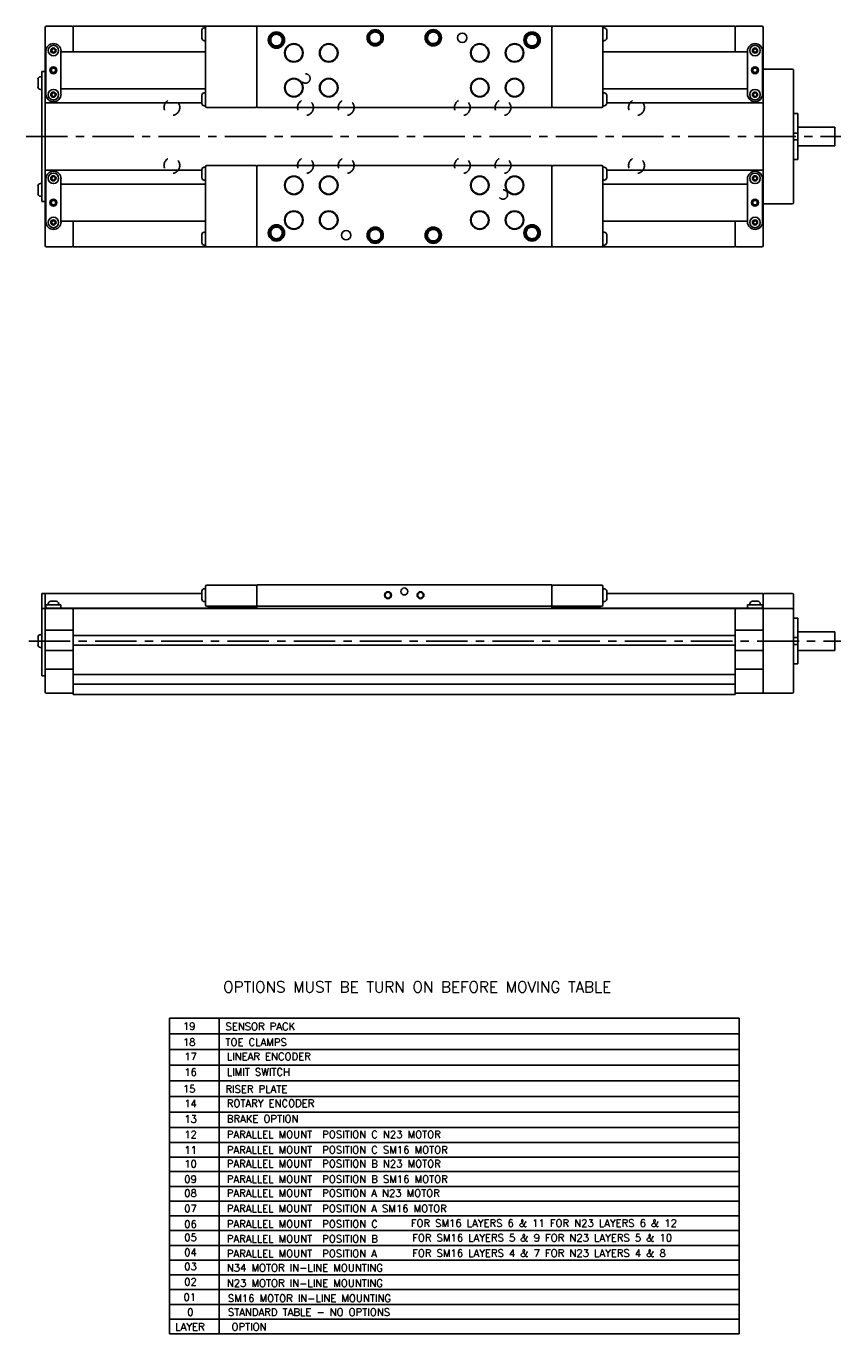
# Model space of a CAD drawing. Extents: x 2.4 to 39.5, y 2.1 to 24.3.
# Tile 2 of 3: x 15.5 to 29.3, y 2.1 to 24.3. Entities that reach past the tile are written whole.
import ezdxf
from ezdxf.enums import TextEntityAlignment as Align

# ---------------------------------------------------------------- set-up
doc = ezdxf.new("R2010")
doc.units = 0
doc.header["$LTSCALE"] = 1.87
doc.header["$MEASUREMENT"] = 0
doc.linetypes.add('CENTER', pattern=[0.6, 0.375, -0.075, 0.075, -0.075])
doc.linetypes.add('HIDDEN', pattern=[0.2, 0.1, -0.1])
doc.layers.get('0').update_dxf_attribs({"linetype": 'CONTINUOUS'})
doc.styles.add('ROMANS', font='ROMANS')

msp = doc.modelspace()

# ---------------------------------------------------------------- linework, layer by layer
for p, q in [((15.813, 20.538), (15.813, 24.238)), ((15.832, 24.258), (16.265, 24.258)), ((16.285, 23.825), (16.285, 24.258)), ((16.285, 24.258), (27.506, 24.258)), ((18.464, 24.189), (18.464, 24.051)), ((18.506, 24.229), (18.529, 24.229)), ((18.529, 22.9), (18.529, 24.238)), ((19.395, 24.258), (19.395, 22.88)), ((24.395, 24.258), (24.395, 22.88)), ((25.262, 24.238), (25.262, 22.9)), ((25.285, 24.229), (25.262, 24.229)), ((25.326, 24.051), (25.326, 24.189)), ((27.506, 23.825), (27.506, 24.258)), ((27.958, 24.258), (27.525, 24.258)), ((27.978, 23.316), (27.978, 24.238)), ((15.951, 23.963), (15.95, 23.963)), ((18.506, 24.012), (18.529, 24.012)), ((19.612, 24.022), (19.632, 24.022)), ((21.285, 24.061), (21.305, 24.061)), ((22.269, 24.061), (22.289, 24.061)), ((23.943, 24.022), (23.962, 24.022)), ((25.285, 24.012), (25.262, 24.012)), ((27.84, 23.963), (27.84, 23.963)), ((15.823, 23.835), (15.823, 23.107)), ((15.933, 23.874), (15.916, 23.845)), ((15.916, 23.845), (15.933, 23.815)), ((15.968, 23.874), (15.933, 23.874)), ((15.933, 23.815), (15.968, 23.815)), ((15.985, 23.845), (15.968, 23.874)), ((15.968, 23.815), (15.985, 23.845)), ((16.078, 23.107), (16.078, 23.835)), ((18.529, 23.825), (16.078, 23.825)), ((27.712, 23.825), (25.262, 23.825)), ((27.712, 23.835), (27.712, 23.107)), ((27.823, 23.874), (27.806, 23.845)), ((27.806, 23.845), (27.823, 23.815)), ((27.857, 23.874), (27.823, 23.874)), ((27.823, 23.815), (27.857, 23.815)), ((27.874, 23.845), (27.857, 23.874)), ((27.857, 23.815), (27.874, 23.845)), ((27.968, 23.107), (27.968, 23.835)), ((15.813, 23.705), (15.823, 23.71)), ((27.968, 23.71), (27.978, 23.705)), ((28.47, 23.53), (27.998, 23.53)), ((28.49, 23.51), (28.49, 21.266)), ((15.689, 23.363), (15.689, 23.225)), ((15.73, 23.402), (15.754, 23.402)), ((15.754, 21.286), (15.754, 23.49)), ((15.754, 23.49), (15.813, 23.49)), ((15.823, 23.311), (15.813, 23.316)), ((15.817, 23.313), (15.813, 23.313)), ((27.978, 23.316), (27.968, 23.311)), ((27.978, 23.313), (27.978, 21.463)), ((15.73, 23.185), (15.754, 23.185)), ((15.823, 23.195), (15.813, 23.195)), ((15.933, 23.126), (15.916, 23.097)), ((15.916, 23.097), (15.933, 23.067)), ((15.968, 23.126), (15.933, 23.126)), ((15.933, 23.067), (15.968, 23.067)), ((15.985, 23.097), (15.968, 23.126)), ((15.968, 23.067), (15.985, 23.097)), ((18.529, 23.195), (16.078, 23.195)), ((18.464, 23.087), (18.464, 22.949)), ((18.506, 23.126), (18.529, 23.126)), ((27.712, 23.195), (25.262, 23.195)), ((25.285, 23.126), (25.262, 23.126)), ((25.326, 22.949), (25.326, 23.087)), ((27.823, 23.126), (27.806, 23.097)), ((27.806, 23.097), (27.823, 23.067)), ((27.857, 23.126), (27.823, 23.126)), ((27.823, 23.067), (27.857, 23.067)), ((27.874, 23.097), (27.857, 23.126)), ((27.857, 23.067), (27.874, 23.097)), ((27.978, 23.195), (27.968, 23.195)), ((15.813, 22.961), (18.464, 22.961)), ((15.95, 22.979), (15.951, 22.979)), ((18.506, 22.91), (18.529, 22.91)), ((18.549, 22.88), (19.376, 22.88)), ((19.395, 22.88), (24.395, 22.88)), ((25.242, 22.88), (24.415, 22.88)), ((25.285, 22.91), (25.262, 22.91)), ((25.326, 22.961), (27.978, 22.961)), ((27.84, 22.979), (27.84, 22.979)), ((28.49, 22.777), (28.568, 22.777)), ((28.568, 21.999), (28.568, 22.777)), ((28.49, 22.447), (28.568, 22.447)), ((28.568, 22.546), (29.194, 22.546)), ((29.194, 22.546), (29.194, 22.231)), ((28.49, 22.329), (28.568, 22.329)), ((28.568, 22.231), (29.194, 22.231)), ((28.49, 21.999), (28.568, 21.999)), ((15.813, 21.815), (18.464, 21.815)), ((15.951, 21.798), (15.95, 21.798)), ((18.464, 21.827), (18.464, 21.689)), ((18.506, 21.866), (18.529, 21.866)), ((18.529, 20.538), (18.529, 21.876)), ((18.549, 21.896), (19.376, 21.896)), ((19.395, 21.896), (19.395, 20.518)), ((19.395, 21.896), (24.395, 21.896)), ((24.395, 21.896), (24.395, 20.518)), ((25.242, 21.896), (24.415, 21.896)), ((25.262, 21.876), (25.262, 20.538)), ((25.285, 21.866), (25.262, 21.866)), ((25.326, 21.689), (25.326, 21.827)), ((25.326, 21.815), (27.978, 21.815)), ((27.84, 21.798), (27.84, 21.798)), ((15.689, 21.551), (15.689, 21.414)), ((15.73, 21.591), (15.754, 21.591)), ((15.823, 21.581), (15.813, 21.581)), ((15.823, 21.67), (15.823, 20.941)), ((15.933, 21.709), (15.916, 21.679)), ((15.916, 21.679), (15.933, 21.65)), ((15.968, 21.709), (15.933, 21.709)), ((15.933, 21.65), (15.968, 21.65)), ((15.985, 21.679), (15.968, 21.709)), ((15.968, 21.65), (15.985, 21.679)), ((16.078, 20.941), (16.078, 21.67)), ((18.529, 21.581), (16.078, 21.581)), ((18.506, 21.65), (18.529, 21.65)), ((25.285, 21.65), (25.262, 21.65)), ((27.712, 21.581), (25.262, 21.581)), ((27.712, 21.67), (27.712, 20.941)), ((27.823, 21.709), (27.806, 21.679)), ((27.806, 21.679), (27.823, 21.65)), ((27.857, 21.709), (27.823, 21.709)), ((27.823, 21.65), (27.857, 21.65)), ((27.874, 21.679), (27.857, 21.709)), ((27.857, 21.65), (27.874, 21.679)), ((27.968, 20.941), (27.968, 21.67)), ((27.978, 21.581), (27.968, 21.581)), ((15.73, 21.374), (15.754, 21.374)), ((15.813, 21.286), (15.754, 21.286)), ((15.813, 21.461), (15.823, 21.466)), ((15.817, 21.463), (15.813, 21.463)), ((27.968, 21.466), (27.978, 21.461)), ((27.978, 20.538), (27.978, 21.461)), ((15.823, 21.066), (15.813, 21.071)), ((27.978, 21.071), (27.968, 21.066)), ((27.998, 21.246), (28.47, 21.246)), ((15.933, 20.961), (15.916, 20.931)), ((15.916, 20.931), (15.933, 20.902)), ((15.968, 20.961), (15.933, 20.961)), ((15.933, 20.902), (15.968, 20.902)), ((15.985, 20.931), (15.968, 20.961)), ((15.968, 20.902), (15.985, 20.931)), ((18.529, 20.951), (16.078, 20.951)), ((16.285, 20.518), (16.285, 20.951)), ((27.712, 20.951), (25.262, 20.951)), ((27.506, 20.518), (27.506, 20.951)), ((27.823, 20.961), (27.806, 20.931)), ((27.806, 20.931), (27.823, 20.902)), ((27.857, 20.961), (27.823, 20.961)), ((27.823, 20.902), (27.857, 20.902)), ((27.874, 20.931), (27.857, 20.961)), ((27.857, 20.902), (27.874, 20.931)), ((15.95, 20.813), (15.951, 20.813)), ((18.464, 20.725), (18.464, 20.587)), ((18.506, 20.764), (18.529, 20.764)), ((19.612, 20.754), (19.632, 20.754)), ((21.285, 20.715), (21.305, 20.715)), ((22.269, 20.715), (22.289, 20.715)), ((23.943, 20.754), (23.962, 20.754)), ((25.285, 20.764), (25.262, 20.764)), ((25.326, 20.587), (25.326, 20.725)), ((27.84, 20.813), (27.84, 20.813)), ((15.832, 20.518), (16.265, 20.518)), ((16.285, 20.518), (27.506, 20.518)), ((18.506, 20.548), (18.529, 20.548)), ((25.285, 20.548), (25.262, 20.548)), ((27.958, 20.518), (27.525, 20.518)), ((15.754, 13.245), (15.754, 14.643)), ((15.754, 14.643), (18.464, 14.643)), ((15.813, 14.375), (15.813, 14.643)), ((18.464, 14.544), (18.464, 14.682)), ((18.506, 14.722), (18.529, 14.722)), ((18.529, 14.446), (18.529, 14.761)), ((18.549, 14.781), (19.376, 14.781)), ((19.395, 14.387), (19.395, 14.791)), ((19.395, 14.791), (24.395, 14.791)), ((24.395, 14.791), (24.395, 14.387)), ((25.242, 14.781), (24.415, 14.781)), ((25.262, 14.761), (25.262, 14.446)), ((25.285, 14.722), (25.262, 14.722)), ((25.326, 14.544), (25.326, 14.682)), ((25.326, 14.643), (27.978, 14.643)), ((27.978, 14.387), (27.978, 14.643)), ((27.998, 14.643), (28.47, 14.643)), ((15.823, 14.451), (15.823, 14.392)), ((15.823, 14.451), (16.078, 14.451)), ((15.862, 14.467), (15.862, 14.451)), ((15.905, 14.51), (15.996, 14.51)), ((16.039, 14.467), (16.039, 14.451)), ((16.078, 14.451), (16.078, 14.392)), ((18.506, 14.505), (18.529, 14.505)), ((18.549, 14.426), (19.376, 14.426)), ((18.573, 14.426), (18.573, 14.412)), ((18.573, 14.412), (19.383, 14.412)), ((19.007, 14.412), (19.004, 14.411)), ((19.022, 14.412), (19.006, 14.406)), ((19.383, 14.412), (19.383, 14.428)), ((24.395, 14.426), (19.395, 14.426)), ((24.408, 14.412), (24.408, 14.428)), ((24.408, 14.412), (25.218, 14.412)), ((25.242, 14.426), (24.415, 14.426)), ((24.778, 14.406), (24.762, 14.412)), ((24.78, 14.411), (24.777, 14.412)), ((25.218, 14.426), (25.218, 14.412)), ((25.285, 14.505), (25.262, 14.505)), ((27.712, 14.451), (27.968, 14.451)), ((27.712, 14.451), (27.712, 14.392)), ((27.752, 14.467), (27.752, 14.451)), ((27.795, 14.51), (27.886, 14.51)), ((27.929, 14.467), (27.929, 14.451)), ((27.968, 14.451), (27.968, 14.392)), ((28.49, 14.623), (28.49, 12.97)), ((15.754, 14.387), (28.47, 14.387)), ((15.813, 14.392), (18.897, 14.392)), ((15.813, 14.367), (15.813, 12.97)), ((15.901, 14.392), (15.901, 14.387)), ((16, 14.392), (16, 14.387)), ((16.049, 14.387), (16.049, 14.392)), ((16.285, 12.928), (16.285, 14.387)), ((24.887, 14.392), (27.978, 14.392)), ((27.506, 12.928), (27.506, 14.387)), ((27.742, 14.387), (27.742, 14.392)), ((27.791, 14.392), (27.791, 14.387)), ((27.889, 14.392), (27.889, 14.387)), ((27.978, 14.367), (27.978, 12.97)), ((28.49, 14.225), (28.568, 14.225)), ((28.568, 13.447), (28.568, 14.225)), ((16.285, 14.021), (15.813, 14.021)), ((27.978, 14.021), (27.506, 14.021)), ((28.568, 13.993), (29.194, 13.993)), ((29.194, 13.993), (29.194, 13.678)), ((15.689, 13.767), (15.689, 13.905)), ((15.73, 13.944), (15.754, 13.944)), ((16.285, 13.932), (27.506, 13.932)), ((27.506, 13.767), (16.285, 13.767)), ((28.49, 13.895), (28.568, 13.895)), ((28.49, 13.777), (28.568, 13.777)), ((15.73, 13.728), (15.754, 13.728)), ((16.285, 13.678), (15.813, 13.678)), ((27.978, 13.678), (27.506, 13.678)), ((28.568, 13.678), (29.194, 13.678)), ((16.285, 13.359), (15.813, 13.359)), ((27.978, 13.359), (27.506, 13.359)), ((28.49, 13.447), (28.568, 13.447)), ((15.754, 13.245), (15.813, 13.245)), ((16.285, 13.271), (27.506, 13.271)), ((27.506, 13.105), (16.285, 13.105)), ((15.832, 12.95), (16.265, 12.95)), ((16.285, 12.928), (27.506, 12.928)), ((28.47, 12.95), (27.525, 12.95)), ((17.917, 2.093), (17.917, 7.446)), ((17.917, 7.446), (27.57, 7.446)), ((18.758, 2.093), (18.758, 7.446)), ((27.57, 2.093), (27.57, 7.446)), ((17.917, 7.178), (27.57, 7.178)), ((17.917, 6.91), (27.57, 6.91)), ((17.917, 6.647), (27.57, 6.647)), ((17.917, 6.384), (27.57, 6.384)), ((17.917, 6.116), (27.57, 6.116)), ((17.917, 5.853), (27.57, 5.853)), ((17.917, 5.589), (27.57, 5.589)), ((17.917, 5.339), (27.57, 5.339)), ((17.917, 5.089), (27.57, 5.089)), ((17.917, 4.843), (27.57, 4.843)), ((17.917, 4.593), (27.57, 4.593)), ((17.917, 4.343), (27.57, 4.343)), ((17.917, 4.093), (27.57, 4.093)), ((17.917, 3.843), (27.57, 3.843)), ((17.917, 3.593), (27.57, 3.593)), ((17.917, 3.343), (27.57, 3.343)), ((17.917, 3.093), (27.57, 3.093)), ((17.917, 2.843), (27.57, 2.843)), ((17.917, 2.593), (27.57, 2.593)), ((17.917, 2.343), (27.57, 2.343)), ((17.917, 2.093), (27.57, 2.093))]:
    msp.add_line(p, q)
at = {"color": 2, "linetype": 'CENTER'}
for p, q in [((15.488, 22.388), (29.294, 22.388)), ((15.535, 13.836), (29.294, 13.836))]:
    msp.add_line(p, q, dxfattribs=at)
at = {"color": 2}
msp.add_line((28.59, 13.836), (28.213, 13.836), dxfattribs=at)
for points in [[(21.285, 24.061), (21.286, 24.078), (21.29, 24.095), (21.296, 24.111), (21.304, 24.126), (21.314, 24.139), (21.326, 24.151), (21.34, 24.161), (21.355, 24.169), (21.371, 24.175), (21.388, 24.178), (21.405, 24.179), (21.422, 24.178), (21.438, 24.174), (21.454, 24.168), (21.469, 24.16), (21.482, 24.149), (21.494, 24.137), (21.504, 24.123), (21.512, 24.108), (21.517, 24.092), (21.521, 24.075), (21.521, 24.059)], [(21.295, 24.061), (21.296, 24.077), (21.3, 24.093), (21.305, 24.108), (21.313, 24.121), (21.323, 24.134), (21.335, 24.145), (21.348, 24.154), (21.362, 24.161), (21.377, 24.166), (21.393, 24.169), (21.409, 24.169), (21.424, 24.168), (21.44, 24.163), (21.454, 24.157), (21.468, 24.148), (21.48, 24.138), (21.49, 24.126), (21.499, 24.112), (21.505, 24.098), (21.509, 24.082), (21.511, 24.067), (21.511, 24.051)], [(22.269, 24.061), (22.271, 24.078), (22.274, 24.095), (22.28, 24.111), (22.288, 24.126), (22.299, 24.139), (22.311, 24.151), (22.324, 24.161), (22.339, 24.169), (22.355, 24.175), (22.372, 24.178), (22.389, 24.179), (22.406, 24.178), (22.422, 24.174), (22.438, 24.168), (22.453, 24.16), (22.466, 24.149), (22.478, 24.137), (22.488, 24.123), (22.496, 24.108), (22.502, 24.092), (22.505, 24.075), (22.506, 24.059)], [(22.279, 24.061), (22.28, 24.077), (22.284, 24.093), (22.29, 24.108), (22.297, 24.121), (22.307, 24.134), (22.319, 24.145), (22.332, 24.154), (22.346, 24.161), (22.361, 24.166), (22.377, 24.169), (22.393, 24.169), (22.409, 24.168), (22.424, 24.163), (22.439, 24.157), (22.452, 24.148), (22.464, 24.138), (22.474, 24.126), (22.483, 24.112), (22.489, 24.098), (22.494, 24.082), (22.496, 24.067), (22.495, 24.051)], [(19.612, 24.022), (19.613, 24.039), (19.617, 24.055), (19.623, 24.071), (19.631, 24.086), (19.641, 24.1), (19.653, 24.112), (19.667, 24.122), (19.682, 24.13), (19.698, 24.136), (19.714, 24.139), (19.731, 24.14), (19.748, 24.139), (19.765, 24.135), (19.781, 24.129), (19.795, 24.12), (19.809, 24.11), (19.821, 24.098), (19.831, 24.084), (19.838, 24.069), (19.844, 24.053), (19.847, 24.036), (19.848, 24.019)], [(19.848, 24.019), (19.846, 24.002), (19.842, 23.986), (19.836, 23.97), (19.828, 23.955), (19.817, 23.942), (19.805, 23.93), (19.791, 23.921), (19.776, 23.913), (19.759, 23.908), (19.743, 23.905), (19.726, 23.904), (19.709, 23.906), (19.692, 23.91), (19.677, 23.917), (19.662, 23.925), (19.649, 23.936), (19.638, 23.948), (19.628, 23.963), (19.62, 23.978), (19.615, 23.994), (19.612, 24.011), (19.612, 24.022)], [(19.622, 24.022), (19.623, 24.038), (19.626, 24.053), (19.632, 24.068), (19.64, 24.082), (19.65, 24.095), (19.661, 24.106), (19.674, 24.115), (19.689, 24.122), (19.704, 24.127), (19.719, 24.13), (19.735, 24.13), (19.751, 24.128), (19.766, 24.124), (19.781, 24.117), (19.795, 24.109), (19.807, 24.099), (19.817, 24.086), (19.825, 24.073), (19.832, 24.058), (19.836, 24.043), (19.838, 24.027), (19.838, 24.011)], [(19.838, 24.011), (19.835, 23.996), (19.83, 23.981), (19.823, 23.966), (19.814, 23.953), (19.803, 23.942), (19.79, 23.932), (19.776, 23.924), (19.761, 23.918), (19.746, 23.915), (19.73, 23.914), (19.714, 23.915), (19.699, 23.918), (19.684, 23.924), (19.67, 23.932), (19.657, 23.942), (19.646, 23.953), (19.637, 23.966), (19.63, 23.981), (19.625, 23.996), (19.622, 24.011), (19.622, 24.022)], [(19.632, 24.022), (19.633, 24.037), (19.636, 24.051), (19.641, 24.065), (19.649, 24.078), (19.658, 24.089), (19.669, 24.099), (19.682, 24.108), (19.695, 24.114), (19.709, 24.118), (19.724, 24.12), (19.739, 24.12), (19.753, 24.118), (19.767, 24.113), (19.781, 24.106), (19.793, 24.098), (19.803, 24.088), (19.812, 24.076), (19.82, 24.063), (19.825, 24.049), (19.828, 24.034), (19.828, 24.019)], [(19.828, 24.019), (19.827, 24.005), (19.823, 23.99), (19.817, 23.977), (19.81, 23.964), (19.8, 23.953), (19.789, 23.943), (19.776, 23.935), (19.763, 23.929), (19.748, 23.925), (19.734, 23.924), (19.719, 23.924), (19.704, 23.927), (19.69, 23.932), (19.677, 23.939), (19.665, 23.948), (19.655, 23.958), (19.646, 23.97), (19.639, 23.983), (19.635, 23.997), (19.632, 24.012), (19.632, 24.022)], [(21.521, 24.059), (21.52, 24.042), (21.516, 24.025), (21.509, 24.009), (21.501, 23.995), (21.49, 23.981), (21.478, 23.97), (21.464, 23.96), (21.449, 23.952), (21.433, 23.947), (21.416, 23.944), (21.399, 23.943), (21.382, 23.945), (21.366, 23.949), (21.35, 23.956), (21.335, 23.965), (21.322, 23.975), (21.311, 23.988), (21.301, 24.002), (21.294, 24.017), (21.289, 24.033), (21.286, 24.05), (21.285, 24.061)], [(21.511, 24.051), (21.508, 24.035), (21.503, 24.02), (21.496, 24.006), (21.487, 23.993), (21.476, 23.981), (21.463, 23.971), (21.45, 23.963), (21.435, 23.958), (21.419, 23.954), (21.403, 23.953), (21.387, 23.954), (21.372, 23.958), (21.357, 23.963), (21.343, 23.971), (21.331, 23.981), (21.32, 23.993), (21.31, 24.006), (21.303, 24.02), (21.298, 24.035), (21.295, 24.051), (21.295, 24.061)], [(21.305, 24.061), (21.306, 24.076), (21.309, 24.091), (21.315, 24.104), (21.322, 24.117), (21.331, 24.129), (21.342, 24.139), (21.355, 24.147), (21.368, 24.153), (21.382, 24.158), (21.397, 24.16), (21.412, 24.159), (21.427, 24.157), (21.441, 24.152), (21.454, 24.146), (21.466, 24.137), (21.477, 24.127), (21.486, 24.115), (21.493, 24.102), (21.498, 24.088), (21.501, 24.074), (21.502, 24.059)], [(21.502, 24.059), (21.5, 24.044), (21.496, 24.03), (21.491, 24.016), (21.483, 24.003), (21.473, 23.992), (21.462, 23.982), (21.45, 23.974), (21.436, 23.969), (21.422, 23.965), (21.407, 23.963), (21.392, 23.964), (21.378, 23.966), (21.364, 23.971), (21.351, 23.978), (21.339, 23.987), (21.328, 23.998), (21.319, 24.01), (21.313, 24.023), (21.308, 24.037), (21.305, 24.051), (21.305, 24.061)], [(22.506, 24.059), (22.504, 24.042), (22.5, 24.025), (22.494, 24.009), (22.485, 23.995), (22.474, 23.981), (22.462, 23.97), (22.448, 23.96), (22.433, 23.952), (22.417, 23.947), (22.4, 23.944), (22.383, 23.943), (22.366, 23.945), (22.35, 23.949), (22.334, 23.956), (22.32, 23.965), (22.307, 23.975), (22.295, 23.988), (22.285, 24.002), (22.278, 24.017), (22.273, 24.033), (22.27, 24.05), (22.27, 24.061)], [(22.495, 24.051), (22.493, 24.035), (22.488, 24.02), (22.48, 24.006), (22.471, 23.993), (22.46, 23.981), (22.448, 23.971), (22.434, 23.963), (22.419, 23.958), (22.403, 23.954), (22.387, 23.953), (22.372, 23.954), (22.356, 23.958), (22.341, 23.963), (22.327, 23.971), (22.315, 23.981), (22.304, 23.993), (22.295, 24.006), (22.287, 24.02), (22.282, 24.035), (22.28, 24.051), (22.279, 24.061)], [(22.289, 24.061), (22.29, 24.076), (22.294, 24.091), (22.299, 24.104), (22.306, 24.117), (22.316, 24.129), (22.327, 24.139), (22.339, 24.147), (22.352, 24.153), (22.367, 24.158), (22.381, 24.16), (22.396, 24.159), (22.411, 24.157), (22.425, 24.152), (22.438, 24.146), (22.45, 24.137), (22.461, 24.127), (22.47, 24.115), (22.477, 24.102), (22.482, 24.088), (22.485, 24.074), (22.486, 24.059)], [(22.486, 24.059), (22.484, 24.044), (22.481, 24.03), (22.475, 24.016), (22.467, 24.003), (22.458, 23.992), (22.446, 23.982), (22.434, 23.974), (22.42, 23.969), (22.406, 23.965), (22.391, 23.963), (22.376, 23.964), (22.362, 23.966), (22.348, 23.971), (22.335, 23.978), (22.323, 23.987), (22.312, 23.998), (22.304, 24.01), (22.297, 24.023), (22.292, 24.037), (22.29, 24.051), (22.289, 24.061)], [(23.943, 24.022), (23.944, 24.039), (23.947, 24.055), (23.953, 24.071), (23.962, 24.086), (23.972, 24.1), (23.984, 24.112), (23.998, 24.122), (24.013, 24.13), (24.029, 24.136), (24.045, 24.139), (24.062, 24.14), (24.079, 24.139), (24.096, 24.135), (24.111, 24.129), (24.126, 24.12), (24.14, 24.11), (24.151, 24.098), (24.161, 24.084), (24.169, 24.069), (24.175, 24.053), (24.178, 24.036), (24.179, 24.019)], [(24.179, 24.019), (24.177, 24.002), (24.173, 23.986), (24.167, 23.97), (24.158, 23.955), (24.148, 23.942), (24.135, 23.93), (24.121, 23.921), (24.106, 23.913), (24.09, 23.908), (24.073, 23.905), (24.056, 23.904), (24.04, 23.906), (24.023, 23.91), (24.007, 23.917), (23.993, 23.925), (23.98, 23.936), (23.968, 23.948), (23.959, 23.963), (23.951, 23.978), (23.946, 23.994), (23.943, 24.011), (23.943, 24.022)], [(23.952, 24.022), (23.954, 24.038), (23.957, 24.053), (23.963, 24.068), (23.971, 24.082), (23.981, 24.095), (23.992, 24.106), (24.005, 24.115), (24.019, 24.122), (24.034, 24.127), (24.05, 24.13), (24.066, 24.13), (24.082, 24.128), (24.097, 24.124), (24.112, 24.117), (24.125, 24.109), (24.137, 24.099), (24.148, 24.086), (24.156, 24.073), (24.163, 24.058), (24.167, 24.043), (24.169, 24.027), (24.168, 24.011)], [(24.168, 24.011), (24.166, 23.996), (24.161, 23.981), (24.154, 23.966), (24.144, 23.953), (24.133, 23.942), (24.121, 23.932), (24.107, 23.924), (24.092, 23.918), (24.077, 23.915), (24.061, 23.914), (24.045, 23.915), (24.029, 23.918), (24.014, 23.924), (24.001, 23.932), (23.988, 23.942), (23.977, 23.953), (23.968, 23.966), (23.961, 23.981), (23.956, 23.996), (23.953, 24.011), (23.953, 24.022)], [(23.962, 24.022), (23.963, 24.037), (23.967, 24.051), (23.972, 24.065), (23.98, 24.078), (23.989, 24.089), (24, 24.099), (24.012, 24.108), (24.026, 24.114), (24.04, 24.118), (24.055, 24.12), (24.069, 24.12), (24.084, 24.118), (24.098, 24.113), (24.111, 24.106), (24.123, 24.098), (24.134, 24.088), (24.143, 24.076), (24.15, 24.063), (24.155, 24.049), (24.158, 24.034), (24.159, 24.019)], [(24.159, 24.019), (24.158, 24.005), (24.154, 23.99), (24.148, 23.977), (24.14, 23.964), (24.131, 23.953), (24.12, 23.943), (24.107, 23.935), (24.093, 23.929), (24.079, 23.925), (24.064, 23.924), (24.05, 23.924), (24.035, 23.927), (24.021, 23.932), (24.008, 23.939), (23.996, 23.948), (23.986, 23.958), (23.977, 23.97), (23.97, 23.983), (23.965, 23.997), (23.963, 24.012), (23.963, 24.022)], [(19.612, 20.754), (19.613, 20.771), (19.617, 20.788), (19.623, 20.804), (19.631, 20.819), (19.641, 20.832), (19.653, 20.844), (19.667, 20.854), (19.682, 20.862), (19.698, 20.868), (19.714, 20.871), (19.731, 20.872), (19.748, 20.871), (19.765, 20.867), (19.781, 20.861), (19.795, 20.853), (19.809, 20.842), (19.821, 20.83), (19.831, 20.816), (19.838, 20.801), (19.844, 20.785), (19.847, 20.768), (19.848, 20.751)], [(19.622, 20.754), (19.623, 20.77), (19.626, 20.786), (19.632, 20.801), (19.64, 20.814), (19.65, 20.827), (19.661, 20.838), (19.674, 20.847), (19.689, 20.854), (19.704, 20.859), (19.719, 20.862), (19.735, 20.862), (19.751, 20.86), (19.766, 20.856), (19.781, 20.85), (19.795, 20.841), (19.807, 20.831), (19.817, 20.819), (19.825, 20.805), (19.832, 20.791), (19.836, 20.775), (19.838, 20.76), (19.838, 20.744)], [(19.632, 20.754), (19.633, 20.769), (19.636, 20.783), (19.641, 20.797), (19.649, 20.81), (19.658, 20.822), (19.669, 20.832), (19.682, 20.84), (19.695, 20.846), (19.709, 20.85), (19.724, 20.852), (19.739, 20.852), (19.753, 20.85), (19.767, 20.845), (19.781, 20.839), (19.793, 20.83), (19.803, 20.82), (19.812, 20.808), (19.82, 20.795), (19.825, 20.781), (19.828, 20.767), (19.828, 20.752)], [(23.943, 20.754), (23.944, 20.771), (23.947, 20.788), (23.953, 20.804), (23.962, 20.819), (23.972, 20.832), (23.984, 20.844), (23.998, 20.854), (24.013, 20.862), (24.029, 20.868), (24.045, 20.871), (24.062, 20.872), (24.079, 20.871), (24.096, 20.867), (24.111, 20.861), (24.126, 20.853), (24.14, 20.842), (24.151, 20.83), (24.161, 20.816), (24.169, 20.801), (24.175, 20.785), (24.178, 20.768), (24.179, 20.751)], [(23.952, 20.754), (23.954, 20.77), (23.957, 20.786), (23.963, 20.801), (23.971, 20.814), (23.981, 20.827), (23.992, 20.838), (24.005, 20.847), (24.019, 20.854), (24.034, 20.859), (24.05, 20.862), (24.066, 20.862), (24.082, 20.86), (24.097, 20.856), (24.112, 20.85), (24.125, 20.841), (24.137, 20.831), (24.148, 20.819), (24.156, 20.805), (24.163, 20.791), (24.167, 20.775), (24.169, 20.76), (24.168, 20.744)], [(23.962, 20.754), (23.963, 20.769), (23.967, 20.783), (23.972, 20.797), (23.98, 20.81), (23.989, 20.822), (24, 20.832), (24.012, 20.84), (24.026, 20.846), (24.04, 20.85), (24.055, 20.852), (24.069, 20.852), (24.084, 20.85), (24.098, 20.845), (24.111, 20.839), (24.123, 20.83), (24.134, 20.82), (24.143, 20.808), (24.15, 20.795), (24.155, 20.781), (24.158, 20.767), (24.159, 20.752)], [(19.848, 20.751), (19.846, 20.735), (19.842, 20.718), (19.836, 20.702), (19.828, 20.688), (19.817, 20.674), (19.805, 20.663), (19.791, 20.653), (19.776, 20.645), (19.759, 20.64), (19.743, 20.637), (19.726, 20.636), (19.709, 20.638), (19.692, 20.642), (19.677, 20.649), (19.662, 20.658), (19.649, 20.668), (19.638, 20.681), (19.628, 20.695), (19.62, 20.71), (19.615, 20.726), (19.612, 20.743), (19.612, 20.754)], [(19.838, 20.744), (19.835, 20.728), (19.83, 20.713), (19.823, 20.699), (19.814, 20.686), (19.803, 20.674), (19.79, 20.664), (19.776, 20.656), (19.761, 20.651), (19.746, 20.647), (19.73, 20.646), (19.714, 20.647), (19.699, 20.651), (19.684, 20.656), (19.67, 20.664), (19.657, 20.674), (19.646, 20.686), (19.637, 20.699), (19.63, 20.713), (19.625, 20.728), (19.622, 20.744), (19.622, 20.754)], [(19.828, 20.752), (19.827, 20.737), (19.823, 20.723), (19.817, 20.709), (19.81, 20.696), (19.8, 20.685), (19.789, 20.675), (19.776, 20.667), (19.763, 20.661), (19.748, 20.658), (19.734, 20.656), (19.719, 20.656), (19.704, 20.659), (19.69, 20.664), (19.677, 20.671), (19.665, 20.68), (19.655, 20.691), (19.646, 20.703), (19.639, 20.716), (19.635, 20.73), (19.632, 20.744), (19.632, 20.754)], [(21.285, 20.715), (21.286, 20.732), (21.29, 20.748), (21.296, 20.764), (21.304, 20.779), (21.314, 20.793), (21.326, 20.805), (21.34, 20.815), (21.355, 20.823), (21.371, 20.829), (21.388, 20.832), (21.405, 20.833), (21.422, 20.832), (21.438, 20.828), (21.454, 20.822), (21.469, 20.813), (21.482, 20.803), (21.494, 20.791), (21.504, 20.777), (21.512, 20.762), (21.517, 20.746), (21.521, 20.729), (21.521, 20.712)], [(21.521, 20.712), (21.52, 20.695), (21.516, 20.679), (21.509, 20.663), (21.501, 20.648), (21.49, 20.635), (21.478, 20.623), (21.464, 20.614), (21.449, 20.606), (21.433, 20.6), (21.416, 20.597), (21.399, 20.597), (21.382, 20.599), (21.366, 20.603), (21.35, 20.609), (21.335, 20.618), (21.322, 20.629), (21.311, 20.641), (21.301, 20.655), (21.294, 20.671), (21.289, 20.687), (21.286, 20.704), (21.285, 20.715)], [(21.295, 20.715), (21.296, 20.731), (21.3, 20.746), (21.305, 20.761), (21.313, 20.775), (21.323, 20.788), (21.335, 20.799), (21.348, 20.808), (21.362, 20.815), (21.377, 20.82), (21.393, 20.823), (21.409, 20.823), (21.424, 20.821), (21.44, 20.817), (21.454, 20.81), (21.468, 20.802), (21.48, 20.791), (21.49, 20.779), (21.499, 20.766), (21.505, 20.751), (21.509, 20.736), (21.511, 20.72), (21.511, 20.704)], [(21.511, 20.704), (21.508, 20.689), (21.503, 20.673), (21.496, 20.659), (21.487, 20.646), (21.476, 20.635), (21.463, 20.625), (21.45, 20.617), (21.435, 20.611), (21.419, 20.608), (21.403, 20.607), (21.387, 20.608), (21.372, 20.611), (21.357, 20.617), (21.343, 20.625), (21.331, 20.635), (21.32, 20.646), (21.31, 20.659), (21.303, 20.673), (21.298, 20.689), (21.295, 20.704), (21.295, 20.715)], [(21.305, 20.715), (21.306, 20.73), (21.309, 20.744), (21.315, 20.758), (21.322, 20.771), (21.331, 20.782), (21.342, 20.792), (21.355, 20.801), (21.368, 20.807), (21.382, 20.811), (21.397, 20.813), (21.412, 20.813), (21.427, 20.811), (21.441, 20.806), (21.454, 20.799), (21.466, 20.791), (21.477, 20.78), (21.486, 20.769), (21.493, 20.756), (21.498, 20.742), (21.501, 20.727), (21.502, 20.712)], [(21.502, 20.712), (21.5, 20.698), (21.496, 20.683), (21.491, 20.67), (21.483, 20.657), (21.473, 20.646), (21.462, 20.636), (21.45, 20.628), (21.436, 20.622), (21.422, 20.618), (21.407, 20.617), (21.392, 20.617), (21.378, 20.62), (21.364, 20.625), (21.351, 20.632), (21.339, 20.641), (21.328, 20.651), (21.319, 20.663), (21.313, 20.676), (21.308, 20.69), (21.305, 20.705), (21.305, 20.715)], [(22.269, 20.715), (22.271, 20.732), (22.274, 20.748), (22.28, 20.764), (22.288, 20.779), (22.299, 20.793), (22.311, 20.805), (22.324, 20.815), (22.339, 20.823), (22.355, 20.829), (22.372, 20.832), (22.389, 20.833), (22.406, 20.832), (22.422, 20.828), (22.438, 20.822), (22.453, 20.813), (22.466, 20.803), (22.478, 20.791), (22.488, 20.777), (22.496, 20.762), (22.502, 20.746), (22.505, 20.729), (22.506, 20.712)], [(22.506, 20.712), (22.504, 20.695), (22.5, 20.679), (22.494, 20.663), (22.485, 20.648), (22.474, 20.635), (22.462, 20.623), (22.448, 20.614), (22.433, 20.606), (22.417, 20.6), (22.4, 20.597), (22.383, 20.597), (22.366, 20.599), (22.35, 20.603), (22.334, 20.609), (22.32, 20.618), (22.307, 20.629), (22.295, 20.641), (22.285, 20.655), (22.278, 20.671), (22.273, 20.687), (22.27, 20.704), (22.27, 20.715)], [(22.279, 20.715), (22.28, 20.731), (22.284, 20.746), (22.29, 20.761), (22.297, 20.775), (22.307, 20.788), (22.319, 20.799), (22.332, 20.808), (22.346, 20.815), (22.361, 20.82), (22.377, 20.823), (22.393, 20.823), (22.409, 20.821), (22.424, 20.817), (22.439, 20.81), (22.452, 20.802), (22.464, 20.791), (22.474, 20.779), (22.483, 20.766), (22.489, 20.751), (22.494, 20.736), (22.496, 20.72), (22.495, 20.704)], [(22.495, 20.704), (22.493, 20.689), (22.488, 20.673), (22.48, 20.659), (22.471, 20.646), (22.46, 20.635), (22.448, 20.625), (22.434, 20.617), (22.419, 20.611), (22.403, 20.608), (22.387, 20.607), (22.372, 20.608), (22.356, 20.611), (22.341, 20.617), (22.327, 20.625), (22.315, 20.635), (22.304, 20.646), (22.295, 20.659), (22.287, 20.673), (22.282, 20.689), (22.28, 20.704), (22.279, 20.715)], [(22.289, 20.715), (22.29, 20.73), (22.294, 20.744), (22.299, 20.758), (22.306, 20.771), (22.316, 20.782), (22.327, 20.792), (22.339, 20.801), (22.352, 20.807), (22.367, 20.811), (22.381, 20.813), (22.396, 20.813), (22.411, 20.811), (22.425, 20.806), (22.438, 20.799), (22.45, 20.791), (22.461, 20.78), (22.47, 20.769), (22.477, 20.756), (22.482, 20.742), (22.485, 20.727), (22.486, 20.712)], [(22.486, 20.712), (22.484, 20.698), (22.481, 20.683), (22.475, 20.67), (22.467, 20.657), (22.458, 20.646), (22.446, 20.636), (22.434, 20.628), (22.42, 20.622), (22.406, 20.618), (22.391, 20.617), (22.376, 20.617), (22.362, 20.62), (22.348, 20.625), (22.335, 20.632), (22.323, 20.641), (22.312, 20.651), (22.304, 20.663), (22.297, 20.676), (22.292, 20.69), (22.29, 20.705), (22.289, 20.715)], [(24.179, 20.751), (24.177, 20.735), (24.173, 20.718), (24.167, 20.702), (24.158, 20.688), (24.148, 20.674), (24.135, 20.663), (24.121, 20.653), (24.106, 20.645), (24.09, 20.64), (24.073, 20.637), (24.056, 20.636), (24.04, 20.638), (24.023, 20.642), (24.007, 20.649), (23.993, 20.658), (23.98, 20.668), (23.968, 20.681), (23.959, 20.695), (23.951, 20.71), (23.946, 20.726), (23.943, 20.743), (23.943, 20.754)], [(24.168, 20.744), (24.166, 20.728), (24.161, 20.713), (24.154, 20.699), (24.144, 20.686), (24.133, 20.674), (24.121, 20.664), (24.107, 20.656), (24.092, 20.651), (24.077, 20.647), (24.061, 20.646), (24.045, 20.647), (24.029, 20.651), (24.014, 20.656), (24.001, 20.664), (23.988, 20.674), (23.977, 20.686), (23.968, 20.699), (23.961, 20.713), (23.956, 20.728), (23.953, 20.744), (23.953, 20.754)], [(24.159, 20.752), (24.158, 20.737), (24.154, 20.723), (24.148, 20.709), (24.14, 20.696), (24.131, 20.685), (24.12, 20.675), (24.107, 20.667), (24.093, 20.661), (24.079, 20.658), (24.064, 20.656), (24.05, 20.656), (24.035, 20.659), (24.021, 20.664), (24.008, 20.671), (23.996, 20.68), (23.986, 20.691), (23.977, 20.703), (23.97, 20.716), (23.965, 20.73), (23.963, 20.744), (23.963, 20.754)]]:
    msp.add_lwpolyline(points)
for centre, radius in [((21.403, 24.061), 0.138), ((21.403, 24.061), 0.123), ((22.387, 24.061), 0.138), ((22.387, 24.061), 0.123), ((19.73, 24.022), 0.138), ((19.73, 24.022), 0.123), ((20.025, 23.805), 0.157), ((20.025, 23.805), 0.148), ((20.616, 23.805), 0.157), ((20.616, 23.805), 0.148), ((22.879, 24.061), 0.079), ((23.175, 23.805), 0.157), ((23.175, 23.805), 0.148), ((23.765, 23.805), 0.157), ((23.765, 23.805), 0.148), ((24.061, 24.022), 0.138), ((24.061, 24.022), 0.123), ((15.95, 23.845), 0.0886), ((15.95, 23.845), 0.0443), ((27.84, 23.845), 0.0886), ((27.84, 23.845), 0.0443), ((15.95, 23.51), 0.0591), ((15.95, 23.51), 0.0492), ((15.95, 23.51), 0.0374), ((27.84, 23.51), 0.0591), ((27.84, 23.51), 0.0492), ((27.84, 23.51), 0.0374), ((20.025, 23.215), 0.157), ((20.025, 23.215), 0.148), ((20.616, 23.215), 0.157), ((20.616, 23.215), 0.148), ((23.175, 23.215), 0.157), ((23.175, 23.215), 0.148), ((23.765, 23.215), 0.157), ((23.765, 23.215), 0.148), ((15.95, 23.097), 0.0886), ((15.95, 23.097), 0.0443), ((27.84, 23.097), 0.0886), ((27.84, 23.097), 0.0443), ((15.95, 21.679), 0.0886), ((15.95, 21.679), 0.0443), ((27.84, 21.679), 0.0886), ((27.84, 21.679), 0.0443), ((20.025, 21.561), 0.157), ((20.025, 21.561), 0.148), ((20.616, 21.561), 0.157), ((20.616, 21.561), 0.148), ((23.175, 21.561), 0.157), ((23.175, 21.561), 0.148), ((23.765, 21.561), 0.157), ((23.765, 21.561), 0.148), ((15.95, 21.266), 0.0591), ((15.95, 21.266), 0.0492), ((15.95, 21.266), 0.0374), ((27.84, 21.266), 0.0591), ((27.84, 21.266), 0.0492), ((27.84, 21.266), 0.0374), ((20.025, 20.971), 0.157), ((20.025, 20.971), 0.148), ((20.616, 20.971), 0.157), ((20.616, 20.971), 0.148), ((23.175, 20.971), 0.157), ((23.175, 20.971), 0.148), ((23.765, 20.971), 0.157), ((23.765, 20.971), 0.148), ((15.95, 20.931), 0.0886), ((15.95, 20.931), 0.0443), ((19.73, 20.754), 0.138), ((19.73, 20.754), 0.123), ((21.403, 20.715), 0.138), ((21.403, 20.715), 0.123), ((22.387, 20.715), 0.138), ((22.387, 20.715), 0.123), ((24.061, 20.754), 0.138), ((24.061, 20.754), 0.123), ((27.84, 20.931), 0.0886), ((27.84, 20.931), 0.0443), ((20.911, 20.715), 0.079), ((21.62, 14.613), 0.0591), ((21.62, 14.613), 0.0492), ((21.895, 14.676), 0.0591), ((22.171, 14.613), 0.0591), ((22.171, 14.613), 0.0492)]:
    msp.add_circle(centre, radius)
at = {"color": 4, "linetype": 'HIDDEN'}
for centre, radius in [((20.222, 23.372), 0.079), ((17.958, 22.88), 0.134), ((20.222, 22.88), 0.134), ((20.911, 22.88), 0.134), ((22.88, 22.88), 0.134), ((23.569, 22.88), 0.134), ((25.832, 22.88), 0.134), ((17.958, 21.896), 0.134), ((20.222, 21.896), 0.134), ((20.911, 21.896), 0.134), ((22.88, 21.896), 0.134), ((23.569, 21.896), 0.134), ((25.832, 21.896), 0.134), ((23.569, 21.404), 0.079)]:
    msp.add_circle(centre, radius, dxfattribs=at)
for centre, radius, start, end in [((15.832, 24.238), 0.0197, 90, 180), ((16.265, 24.238), 0.0197, 22.5, 90), ((18.506, 24.187), 0.0414, 90, 177.2056), ((18.549, 24.238), 0.0197, 90, 180), ((19.376, 24.238), 0.0197, 0, 90), ((24.415, 24.238), 0.0197, 90, 180), ((25.242, 24.238), 0.0197, 0, 90), ((25.285, 24.187), 0.0414, 2.7944, 90), ((27.525, 24.238), 0.0197, 90, 157.5), ((27.958, 24.238), 0.0197, 0, 90), ((15.95, 23.835), 0.128, 90, 180), ((15.951, 23.835), 0.128, 0, 90), ((18.506, 24.054), 0.0414, 182.7944, 270), ((25.285, 24.054), 0.0414, 270, 357.2056), ((27.84, 23.835), 0.128, 90, 180), ((27.84, 23.835), 0.128, 0, 90), ((27.998, 23.55), 0.0197, 180, 270), ((28.47, 23.51), 0.0197, 0, 90), ((15.73, 23.36), 0.0414, 90, 177.2056), ((15.73, 23.227), 0.0414, 182.7944, 270), ((15.95, 23.107), 0.128, 180, 270), ((15.951, 23.107), 0.128, 270, 0), ((18.506, 23.085), 0.0414, 90, 177.2056), ((25.285, 23.085), 0.0414, 2.7944, 90), ((27.84, 23.107), 0.128, 180, 270), ((27.84, 23.107), 0.128, 270, 0), ((18.506, 22.951), 0.0414, 182.7944, 270), ((18.549, 22.9), 0.0197, 180, 270), ((19.376, 22.9), 0.0197, 270, 0), ((24.415, 22.9), 0.0197, 180, 270), ((25.242, 22.9), 0.0197, 270, 0), ((25.285, 22.951), 0.0414, 270, 357.2056), ((15.95, 21.67), 0.128, 90, 180), ((15.951, 21.67), 0.128, 0, 90), ((18.506, 21.825), 0.0414, 90, 177.2056), ((18.549, 21.876), 0.0197, 90, 180), ((19.376, 21.876), 0.0197, 0, 90), ((24.415, 21.876), 0.0197, 90, 180), ((25.242, 21.876), 0.0197, 0, 90), ((25.285, 21.825), 0.0414, 2.7944, 90), ((27.84, 21.67), 0.128, 90, 180), ((27.84, 21.67), 0.128, 0, 90), ((15.73, 21.549), 0.0414, 90, 177.2056), ((18.506, 21.691), 0.0414, 182.7944, 270), ((25.285, 21.691), 0.0414, 270, 357.2056), ((15.73, 21.416), 0.0414, 182.7944, 270), ((27.998, 21.227), 0.0197, 90, 180), ((28.47, 21.266), 0.0197, 270, 0), ((15.95, 20.941), 0.128, 180, 270), ((15.951, 20.941), 0.128, 270, 0), ((27.84, 20.941), 0.128, 180, 270), ((27.84, 20.941), 0.128, 270, 0), ((18.506, 20.723), 0.0414, 90, 177.2056), ((25.285, 20.723), 0.0414, 2.7944, 90), ((15.832, 20.538), 0.0197, 180, 270), ((16.265, 20.538), 0.0197, 270, 337.5), ((18.506, 20.589), 0.0414, 182.7944, 270), ((18.549, 20.538), 0.0197, 180, 270), ((19.376, 20.538), 0.0197, 270, 0), ((24.415, 20.538), 0.0197, 180, 270), ((25.242, 20.538), 0.0197, 270, 0), ((25.285, 20.589), 0.0414, 270, 357.2056), ((27.525, 20.538), 0.0197, 202.5, 270), ((27.958, 20.538), 0.0197, 270, 0), ((18.506, 14.68), 0.0414, 90, 177.2056), ((18.549, 14.761), 0.0197, 90, 180), ((19.376, 14.761), 0.0197, 0, 90), ((24.415, 14.761), 0.0197, 90, 180), ((25.242, 14.761), 0.0197, 0, 90), ((25.285, 14.68), 0.0414, 2.7944, 90), ((27.998, 14.623), 0.0197, 90, 180), ((28.47, 14.623), 0.0197, 0, 90), ((15.905, 14.467), 0.0433, 90, 180), ((15.996, 14.467), 0.0433, 0, 90), ((18.506, 14.546), 0.0414, 182.7944, 270), ((18.549, 14.446), 0.0197, 180, 270), ((18.794, 14.466), 0.0625, 239.2833, 300.7167), ((18.897, 14.707), 0.315, 270, 290), ((19.376, 14.446), 0.0197, 270, 0), ((24.415, 14.446), 0.0197, 180, 270), ((24.887, 14.707), 0.315, 250, 270), ((24.998, 14.466), 0.0625, 239.2833, 300.7167), ((25.242, 14.446), 0.0197, 270, 0), ((25.285, 14.546), 0.0414, 270, 357.2056), ((27.795, 14.467), 0.0433, 90, 180), ((27.886, 14.467), 0.0433, 0, 90), ((15.832, 14.367), 0.0197, 90, 180), ((16.265, 14.367), 0.0197, 22.5, 90), ((18.897, 14.707), 0.32, 270, 290), ((24.887, 14.707), 0.32, 250, 270), ((27.525, 14.367), 0.0197, 90, 157.5), ((27.958, 14.367), 0.0197, 0, 90), ((28.47, 14.367), 0.0197, 0, 90), ((15.73, 13.903), 0.0414, 90, 177.2056), ((15.73, 13.769), 0.0414, 182.7944, 270), ((15.832, 12.97), 0.0197, 180, 270), ((16.265, 12.97), 0.0197, 270, 0), ((27.525, 12.97), 0.0197, 180, 270), ((27.958, 12.97), 0.0197, 270, 0), ((28.47, 12.97), 0.0197, 270, 0)]:
    msp.add_arc(centre, radius, start, end)

# ---------------------------------------------------------------- texts
at = {"style": 'ROMANS'}
for s, height, p in [('OPTIONS MUST BE TURN ON BEFORE MOVING TABLE', 0.188, (18.828, 7.879)), ('SENSOR PACK', 0.125, (18.865, 7.242)), ('TOE CLAMPS', 0.125, (18.865, 6.974)), ('LINEAR ENCODER', 0.125, (18.888, 6.732)), ('LIMIT SWITCH', 0.125, (18.888, 6.469)), ('RISER PLATE', 0.125, (18.865, 6.18)), ('ROTARY ENCODER', 0.125, (18.888, 5.938)), ('BRAKE OPTION', 0.125, (18.888, 5.675)), ('PARALLEL MOUNT  POSITION C N23 MOTOR', 0.125, (18.888, 5.411)), ('PARALLEL MOUNT  POSITION C SM16 MOTOR', 0.125, (18.888, 5.149)), ('PARALLEL MOUNT  POSITION B N23 MOTOR', 0.125, (18.888, 4.915)), ('PARALLEL MOUNT  POSITION B SM16 MOTOR', 0.125, (18.888, 4.653)), ('PARALLEL MOUNT  POSITION A N23 MOTOR', 0.125, (18.888, 4.417)), ('PARALLEL MOUNT  POSITION A SM16 MOTOR', 0.125, (18.888, 4.155)), ('PARALLEL MOUNT  POSITION C', 0.125, (18.888, 3.893)), ('FOR SM16 LAYERS 6 & 11 FOR N23 LAYERS 6 & 12', 0.125, (22.006, 3.907)), ('PARALLEL MOUNT  POSITION B', 0.125, (18.888, 3.643)), ('FOR SM16 LAYERS 5 & 9 FOR N23 LAYERS 5 & 10', 0.125, (22.031, 3.659)), ('PARALLEL MOUNT  POSITION A', 0.125, (18.888, 3.391)), ('FOR SM16 LAYERS 4 & 7 FOR N23 LAYERS 4 & 8', 0.125, (22.031, 3.399)), ('N34 MOTOR IN-LINE MOUNTING', 0.125, (18.888, 3.151)), ('N23 MOTOR IN-LINE MOUNTING', 0.125, (18.888, 2.89)), ('SM16 MOTOR IN-LINE MOUNTING', 0.125, (18.907, 2.633)), ('STANDARD TABLE - NO OPTIONS', 0.125, (18.907, 2.399)), ('LAYER', 0.125, (18.015, 2.15)), ('OPTION', 0.125, (18.968, 2.15))]:
    msp.add_text(s, height=height, dxfattribs=at).set_placement(p)
for s, p in [('19', (18.251, 7.244)), ('18', (18.251, 6.976)), ('17', (18.274, 6.73)), ('16', (18.274, 6.467)), ('15', (18.251, 6.182)), ('14', (18.274, 5.936)), ('13', (18.274, 5.672)), ('12', (18.274, 5.409)), ('11', (18.274, 5.147)), ('10', (18.274, 4.912)), ('09', (18.274, 4.65)), ('08', (18.274, 4.415)), ('07', (18.274, 4.153)), ('06', (18.274, 3.891)), ('05', (18.274, 3.665)), ('04', (18.274, 3.412)), ('03', (18.274, 3.172)), ('02', (18.274, 2.912)), ('01', (18.261, 2.654)), ('0', (18.271, 2.399))]:
    msp.add_text(s, height=0.125, dxfattribs=at).set_placement(p, align=Align.CENTER)

doc.saveas('drawing.dxf')
